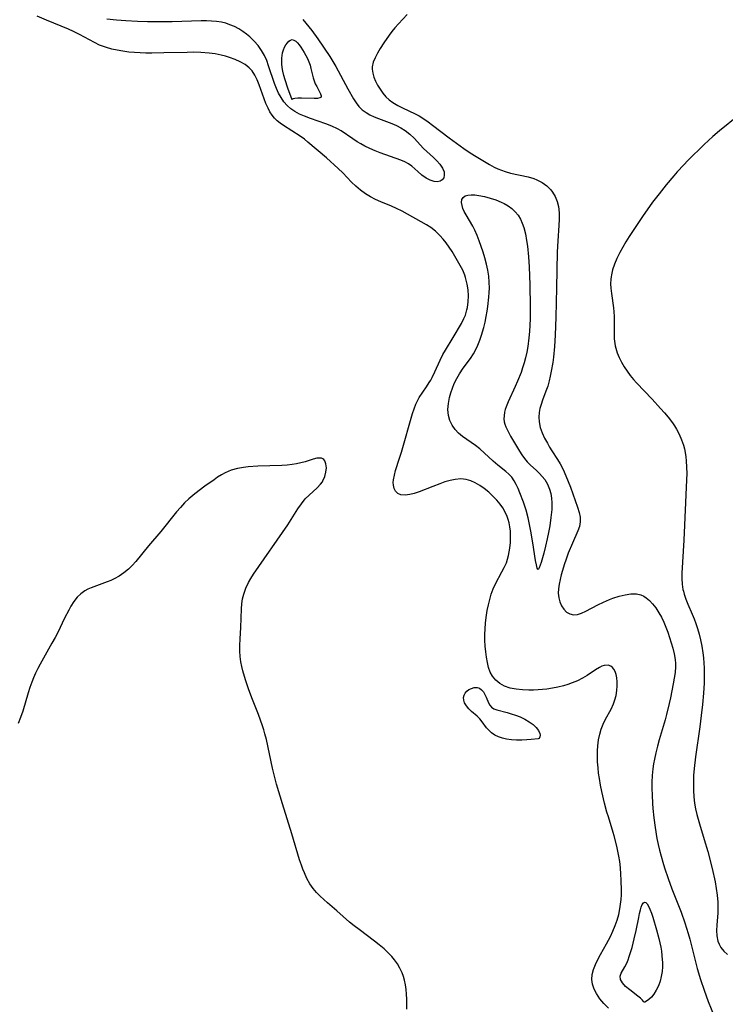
# Model space of a CAD drawing. Header units: inches. Extents: x 1073367 to 1082519, y 1569854 to 1574957.
# Tile 10 of 256: x 1074071 to 1074272, y 1572166 to 1572446. Entities that reach past the tile are written whole.
import ezdxf

# ---------------------------------------------------------------- set-up
doc = ezdxf.new("R2010")
doc.units = ezdxf.units.IN
doc.header["$MEASUREMENT"] = 0
doc.layers.add('CGG_CurvaNivelLidar_v1', color=7, linetype='Continuous', lineweight=30, true_color=0x008008)

msp = doc.modelspace()

# ---------------------------------------------------------------- linework, layer by layer
at = {"layer": 'CGG_CurvaNivelLidar_v1'}
for points in [[(1074238.4668, 1572165.2809, 63.5), (1074237.1724, 1572166.6129, 63.5), (1074236.0101, 1572167.9955, 63.5), (1074235.0326, 1572169.44, 63.5), (1074234.3817, 1572170.7518, 63.5), (1074233.945, 1572172.1068, 63.5), (1074233.7585, 1572173.4923, 63.5), (1074233.8544, 1572174.9129, 63.5), (1074234.1942, 1572176.3415, 63.5), (1074234.7285, 1572177.7672, 63.5), (1074235.4, 1572179.1542, 63.5), (1074236.1676, 1572180.5401, 63.5), (1074237.9329, 1572183.5933, 63.5), (1074239.0123, 1572185.6707, 63.5), (1074239.7237, 1572187.2112, 63.5), (1074240.3653, 1572188.7827, 63.5), (1074240.9213, 1572190.384, 63.5), (1074241.3632, 1572191.9669, 63.5), (1074241.7032, 1572193.5729, 63.5), (1074241.9023, 1572194.8929, 63.5), (1074242.0378, 1572196.2219, 63.5), (1074242.1154, 1572197.5569, 63.5), (1074242.1408, 1572198.7536, 63.5), (1074242.0949, 1572201.6839, 63.5), (1074242.0112, 1572203.4147, 63.5), (1074241.8652, 1572205.2487, 63.5), (1074241.6422, 1572207.071, 63.5), (1074241.3968, 1572208.5237, 63.5), (1074240.7945, 1572211.4057, 63.5), (1074240.0919, 1572214.3321, 63.5), (1074239.824, 1572215.2821, 63.5), (1074238.4149, 1572219.7288, 63.5), (1074238.0149, 1572221.0897, 63.5), (1074237.3434, 1572223.634, 63.5), (1074236.5818, 1572226.9078, 63.5), (1074236.1942, 1572228.786, 63.5), (1074235.8634, 1572230.6716, 63.5), (1074235.6578, 1572232.1487, 63.5), (1074235.5007, 1572233.6273, 63.5), (1074235.3776, 1572235.4127, 63.5), (1074235.3339, 1572237.1895, 63.5), (1074235.3607, 1572238.5553, 63.5), (1074235.4422, 1572239.9071, 63.5), (1074235.6323, 1572241.5968, 63.5), (1074235.9472, 1572243.2434, 63.5), (1074236.3658, 1572244.6831, 63.5), (1074236.9119, 1572246.0643, 63.5), (1074237.6364, 1572247.5026, 63.5), (1074239.2127, 1572250.3832, 63.5), (1074239.8976, 1572251.8969, 63.5), (1074240.2962, 1572253.0558, 63.5), (1074240.5982, 1572254.2318, 63.5), (1074240.8374, 1572255.6263, 63.5), (1074240.9473, 1572256.9976, 63.5), (1074240.9339, 1572258.1513, 63.5), (1074240.8244, 1572259.2436, 63.5), (1074240.623, 1572260.2495, 63.5), (1074240.3542, 1572261.071, 63.5), (1074239.9845, 1572261.7684, 63.5), (1074239.5921, 1572262.2271, 63.5), (1074239.1251, 1572262.5701, 63.5), (1074238.3202, 1572262.8441, 63.5), (1074237.192, 1572262.7831, 63.5), (1074236.5649, 1572262.5694, 63.5), (1074235.9215, 1572262.2532, 63.5), (1074234.8088, 1572261.5715, 63.5), (1074232.3462, 1572259.9312, 63.5), (1074231.0342, 1572259.1611, 63.5), (1074229.6379, 1572258.4471, 63.5), (1074228.1696, 1572257.8104, 63.5), (1074226.9171, 1572257.3594, 63.5), (1074225.6306, 1572256.9743, 63.5), (1074224.0794, 1572256.6015, 63.5), (1074222.5036, 1572256.3057, 63.5), (1074220.9144, 1572256.0763, 63.5), (1074219.6783, 1572255.9412, 63.5), (1074218.4446, 1572255.8474, 63.5), (1074217.1201, 1572255.7963, 63.5), (1074215.8085, 1572255.7877, 63.5), (1074213.9611, 1572255.84, 63.5), (1074212.1753, 1572256.0082, 63.5), (1074210.4804, 1572256.3559, 63.5), (1074208.9294, 1572256.9298, 63.5), (1074207.5891, 1572257.6749, 63.5), (1074206.418, 1572258.6038, 63.5), (1074205.4658, 1572259.7238, 63.5), (1074204.8311, 1572260.8972, 63.5), (1074204.3649, 1572262.2016, 63.5), (1074204.0175, 1572263.6055, 63.5), (1074203.7461, 1572265.1171, 63.5), (1074203.544, 1572266.6854, 63.5), (1074203.4061, 1572268.2943, 63.5), (1074203.3306, 1572269.951, 63.5), (1074203.3183, 1572271.5982, 63.5), (1074203.3703, 1572273.2535, 63.5), (1074203.4877, 1572274.87, 63.5), (1074203.6685, 1572276.4811, 63.5), (1074203.9772, 1572278.4486, 63.5), (1074204.2945, 1572280.0037, 63.5), (1074204.6783, 1572281.5348, 63.5), (1074205.1375, 1572283.0343, 63.5), (1074205.7064, 1572284.5561, 63.5), (1074206.3655, 1572286.0276, 63.5), (1074208.1664, 1572289.387, 63.5), (1074208.8308, 1572290.6934, 63.5), (1074209.4065, 1572292.0316, 63.5), (1074209.7498, 1572293.0412, 63.5), (1074210.028, 1572294.0729, 63.5), (1074210.2498, 1572295.1319, 63.5), (1074210.4179, 1572296.204, 63.5), (1074210.5754, 1572297.7982, 63.5), (1074210.6244, 1572299.398, 63.5), (1074210.5551, 1572300.9898, 63.5), (1074210.4098, 1572302.2088, 63.5), (1074210.1752, 1572303.406, 63.5), (1074209.9286, 1572304.3072, 63.5), (1074209.6257, 1572305.1874, 63.5), (1074209.087, 1572306.4281, 63.5), (1074208.4393, 1572307.607, 63.5), (1074207.6845, 1572308.7108, 63.5), (1074206.7298, 1572309.8373, 63.5), (1074205.6903, 1572310.8936, 63.5), (1074204.4096, 1572312.079, 63.5), (1074203.0686, 1572313.1749, 63.5), (1074201.8399, 1572314.0252, 63.5), (1074200.577, 1572314.7562, 63.5), (1074199.2796, 1572315.3483, 63.5), (1074197.9399, 1572315.7315, 63.5), (1074196.4392, 1572315.8493, 63.5), (1074194.8829, 1572315.7107, 63.5), (1074193.4256, 1572315.411, 63.5), (1074191.9525, 1572314.9912, 63.5), (1074190.4749, 1572314.4894, 63.5), (1074188.4547, 1572313.7246, 63.5), (1074184.5837, 1572312.1834, 63.5), (1074183.2279, 1572311.7216, 63.5), (1074181.929, 1572311.388, 63.5), (1074180.6119, 1572311.2308, 63.5), (1074179.4369, 1572311.3429, 63.5), (1074178.5258, 1572311.7317, 63.5), (1074177.8407, 1572312.383, 63.5), (1074177.4634, 1572313.1496, 63.5), (1074177.283, 1572314.0609, 63.5), (1074177.2645, 1572314.8087, 63.5), (1074177.3296, 1572315.604, 63.5), (1074177.5605, 1572316.8932, 63.5), (1074177.9118, 1572318.2434, 63.5), (1074179.0487, 1572321.7199, 63.5), (1074179.5795, 1572323.5009, 63.5), (1074182.7177, 1572334.4462, 63.5), (1074183.1703, 1572335.8185, 63.5), (1074183.6606, 1572337.1161, 63.5), (1074184.1965, 1572338.2784, 63.5), (1074184.6025, 1572338.978, 63.5), (1074186.689, 1572342.0171, 63.5), (1074187.4933, 1572343.2696, 63.5), (1074187.8943, 1572343.9641, 63.5), (1074188.2862, 1572344.6966, 63.5), (1074189.0621, 1572346.3004, 63.5), (1074190.5548, 1572349.5978, 63.5), (1074191.3689, 1572351.2258, 63.5), (1074192.0609, 1572352.4502, 63.5), (1074194.2472, 1572356.1289, 63.5), (1074196.6524, 1572360.071, 63.5), (1074197.3641, 1572361.471, 63.5), (1074197.7607, 1572362.4639, 63.5), (1074198.2039, 1572363.9804, 63.5), (1074198.3377, 1572364.6229, 63.5), (1074198.553, 1572366.2771, 63.5), (1074198.609, 1572367.9551, 63.5), (1074198.5181, 1572369.6387, 63.5), (1074198.281, 1572371.3099, 63.5), (1074197.8302, 1572373.1346, 63.5), (1074197.594, 1572373.8321, 63.5), (1074197.0047, 1572375.2344, 63.5), (1074196.3107, 1572376.6011, 63.5), (1074195.5506, 1572377.9443, 63.5), (1074193.9861, 1572380.5428, 63.5), (1074193.1876, 1572381.7877, 63.5), (1074192.3352, 1572382.9882, 63.5), (1074191.4348, 1572384.0938, 63.5), (1074190.4701, 1572385.1373, 63.5), (1074189.2421, 1572386.3003, 63.5), (1074187.9256, 1572387.3429, 63.5), (1074186.7163, 1572388.1271, 63.5), (1074179.7332, 1572391.9903, 63.5), (1074178.2126, 1572392.7542, 63.5), (1074176.7198, 1572393.4297, 63.5), (1074173.7047, 1572394.706, 63.5), (1074172.2201, 1572395.3703, 63.5), (1074170.7772, 1572396.0961, 63.5), (1074169.3621, 1572396.9412, 63.5), (1074167.9584, 1572397.9641, 63.5), (1074166.6359, 1572399.0973, 63.5), (1074165.3795, 1572400.3105, 63.5), (1074162.8966, 1572402.9, 63.5), (1074161.6001, 1572404.1555, 63.5), (1074158.2536, 1572407.1671, 63.5), (1074152.9911, 1572411.6688, 63.5), (1074151.9588, 1572412.4943, 63.5), (1074150.726, 1572413.3797, 63.5), (1074146.024, 1572416.3734, 63.5), (1074145.0856, 1572417.0203, 63.5), (1074144.2147, 1572417.7068, 63.5), (1074143.4363, 1572418.4682, 63.5), (1074142.7631, 1572419.3378, 63.5), (1074142.1779, 1572420.2971, 63.5), (1074141.6495, 1572421.3243, 63.5), (1074141.0539, 1572422.6303, 63.5), (1074140.5011, 1572423.9877, 63.5), (1074139.0944, 1572427.9401, 63.5), (1074138.5313, 1572429.3646, 63.5), (1074137.8797, 1572430.7044, 63.5), (1074137.089, 1572431.9161, 63.5), (1074136.7184, 1572432.357, 63.5), (1074136.3066, 1572432.7739, 63.5), (1074135.1025, 1572433.7151, 63.5), (1074133.7385, 1572434.4985, 63.5), (1074132.2589, 1572435.1643, 63.5), (1074130.6994, 1572435.743, 63.5), (1074129.5218, 1572436.1201, 63.5), (1074128.3135, 1572436.4415, 63.5), (1074126.6299, 1572436.7632, 63.5), (1074124.8989, 1572436.9811, 63.5), (1074122.4891, 1572437.1594, 63.5), (1074120.5567, 1572437.2145, 63.5), (1074118.6079, 1572437.2123, 63.5), (1074112.0068, 1572437.0313, 63.5), (1074108.5449, 1572436.979, 63.5), (1074106.8553, 1572437.001, 63.5), (1074103.6226, 1572437.1553, 63.5), (1074102.0838, 1572437.291, 63.5), (1074100.3855, 1572437.5019, 63.5), (1074098.7129, 1572437.7895, 63.5), (1074097.1672, 1572438.1442, 63.5), (1074095.6567, 1572438.5828, 63.5), (1074093.7325, 1572439.2967, 63.5), (1074092.2723, 1572439.9838, 63.5), (1074088.0033, 1572442.3233, 63.5), (1074086.3217, 1572443.1508, 63.5), (1074084.8924, 1572443.7834, 63.5), (1074078.6309, 1572446.3479, 63.5), (1074076.0109, 1572447.5105, 63.5)], [(1074151.5273, 1572446.5134, 63), (1074153.2516, 1572444.4739, 63), (1074154.0745, 1572443.4183, 63), (1074155.8243, 1572441.0081, 63), (1074159.2201, 1572436.018, 63), (1074159.8204, 1572435.0848, 63), (1074160.8901, 1572433.1912, 63), (1074164.3245, 1572426.8436, 63), (1074165.9358, 1572423.9891, 63), (1074166.6549, 1572422.8262, 63), (1074167.4647, 1572421.7787, 63), (1074168.4135, 1572420.8997, 63), (1074169.5043, 1572420.1293, 63), (1074170.6296, 1572419.475, 63), (1074171.8259, 1572418.8829, 63), (1074173.0757, 1572418.3524, 63), (1074176.8397, 1572416.9472, 63), (1074178.1377, 1572416.3915, 63), (1074179.4121, 1572415.7482, 63), (1074180.6184, 1572415.0104, 63), (1074181.9868, 1572413.9591, 63), (1074183.2169, 1572412.7884, 63), (1074185.8078, 1572409.8892, 63), (1074186.7494, 1572408.9935, 63), (1074188.6838, 1572407.2957, 63), (1074189.6447, 1572406.3687, 63), (1074190.4858, 1572405.4137, 63), (1074191.2355, 1572404.291, 63), (1074191.6797, 1572403.1798, 63), (1074191.7644, 1572402.3159, 63), (1074191.6006, 1572401.551, 63), (1074191.1966, 1572400.9487, 63), (1074190.57, 1572400.5679, 63), (1074189.7738, 1572400.4056, 63), (1074188.869, 1572400.4605, 63), (1074187.7252, 1572400.8045, 63), (1074186.5655, 1572401.4047, 63), (1074185.3603, 1572402.2682, 63), (1074184.2058, 1572403.2695, 63), (1074182.5162, 1572404.8053, 63), (1074181.5948, 1572405.4827, 63), (1074180.5499, 1572406.054, 63), (1074179.4085, 1572406.538, 63), (1074173.5494, 1572408.6129, 63), (1074172.0591, 1572409.1976, 63), (1074170.585, 1572409.8368, 63), (1074169.1423, 1572410.5402, 63), (1074168.0385, 1572411.1447, 63), (1074166.9656, 1572411.7893, 63), (1074165.7567, 1572412.5782, 63), (1074162.4463, 1572414.8461, 63), (1074161.3436, 1572415.4844, 63), (1074159.7393, 1572416.2096, 63), (1074158.0581, 1572416.8271, 63), (1074153.686, 1572418.3522, 63), (1074151.9761, 1572419.0187, 63), (1074150.5834, 1572419.6467, 63), (1074149.2625, 1572420.3691, 63), (1074148.1066, 1572421.1669, 63), (1074147.0611, 1572422.0912, 63), (1074146.1419, 1572423.1506, 63), (1074145.3435, 1572424.3253, 63), (1074144.6536, 1572425.5919, 63), (1074144.0495, 1572426.9295, 63), (1074143.5102, 1572428.3181, 63), (1074141.8037, 1572433.3676, 63), (1074141.2468, 1572434.8605, 63), (1074140.6062, 1572436.302, 63), (1074139.7805, 1572437.7707, 63), (1074138.8173, 1572439.1434, 63), (1074137.725, 1572440.4076, 63), (1074136.4584, 1572441.6011, 63), (1074135.4869, 1572442.3925, 63), (1074134.4706, 1572443.128, 63), (1074133.2976, 1572443.8666, 63), (1074132.076, 1572444.5177, 63), (1074130.8074, 1572445.0679, 63), (1074129.6136, 1572445.4682, 63), (1074128.3861, 1572445.7684, 63), (1074127.009, 1572445.9836, 63), (1074125.6039, 1572446.1055, 63), (1074124.1295, 1572446.1624, 63), (1074122.6373, 1572446.1692, 63), (1074114.3344, 1572445.9232, 63), (1074110.5127, 1572445.8523, 63), (1074107.3412, 1572445.8938, 63), (1074104.4786, 1572445.9848, 63), (1074101.1552, 1572446.1483, 63), (1074098.5191, 1572446.3333, 63), (1074095.8014, 1572446.6017, 63)], [(1074181.2302, 1572448.0218, 63.5), (1074178.7124, 1572445.3461, 63.5), (1074177.717, 1572444.2137, 63.5), (1074176.8425, 1572443.1021, 63.5), (1074176.0704, 1572442.0539, 63.5), (1074174.5999, 1572439.9208, 63.5), (1074173.5427, 1572438.2738, 63.5), (1074172.7551, 1572436.9735, 63.5), (1074172.0725, 1572435.6891, 63.5), (1074171.5595, 1572434.4083, 63.5), (1074171.2924, 1572433.1192, 63.5), (1074171.2768, 1572432.4244, 63.5), (1074171.4283, 1572431.2775, 63.5), (1074171.7593, 1572430.1275, 63.5), (1074172.2308, 1572428.9811, 63.5), (1074172.8113, 1572427.8454, 63.5), (1074173.4986, 1572426.7023, 63.5), (1074174.2805, 1572425.6038, 63.5), (1074175.1693, 1572424.5771, 63.5), (1074176.1089, 1572423.7028, 63.5), (1074177.141, 1572422.9193, 63.5), (1074178.5221, 1572422.0696, 63.5), (1074179.8349, 1572421.381, 63.5), (1074183.4905, 1572419.6918, 63.5), (1074184.6131, 1572419.1113, 63.5), (1074185.9198, 1572418.3073, 63.5), (1074187.1868, 1572417.4182, 63.5), (1074188.4384, 1572416.4838, 63.5), (1074193.1596, 1572412.8492, 63.5), (1074197.3611, 1572409.845, 63.5), (1074198.8093, 1572408.8488, 63.5), (1074200.379, 1572407.8431, 63.5), (1074204.5744, 1572405.2901, 63.5), (1074205.9111, 1572404.5738, 63.5), (1074206.9556, 1572404.0874, 63.5), (1074208.0239, 1572403.6575, 63.5), (1074209.066, 1572403.301, 63.5), (1074210.5826, 1572402.877, 63.5), (1074215.6419, 1572401.7611, 63.5), (1074217.2413, 1572401.2771, 63.5), (1074218.0835, 1572400.9413, 63.5), (1074219.5548, 1572400.1644, 63.5), (1074220.8814, 1572399.2058, 63.5), (1074222.033, 1572398.0773, 63.5), (1074222.5258, 1572397.4544, 63.5), (1074223.2927, 1572396.1872, 63.5), (1074223.8704, 1572394.8044, 63.5), (1074224.2532, 1572393.3304, 63.5), (1074224.4494, 1572391.5881, 63.5), (1074224.4613, 1572389.7787, 63.5), (1074224.3629, 1572387.9667, 63.5), (1074224.0194, 1572383.6234, 63.5), (1074223.8651, 1572380.3383, 63.5), (1074223.6891, 1572370.2666, 63.5), (1074223.4943, 1572361.8632, 63.5), (1074223.3158, 1572356.7391, 63.5), (1074223.1175, 1572353.4862, 63.5), (1074222.8195, 1572350.4526, 63.5), (1074222.6191, 1572348.951, 63.5), (1074222.1996, 1572346.4767, 63.5), (1074221.9142, 1572345.1, 63.5), (1074221.5865, 1572343.7448, 63.5), (1074221.1621, 1572342.2578, 63.5), (1074220.6804, 1572340.8113, 63.5), (1074219.7237, 1572338.2815, 63.5), (1074219.2866, 1572337.0412, 63.5), (1074218.9531, 1572335.8821, 63.5), (1074218.719, 1572334.724, 63.5), (1074218.6098, 1572333.4051, 63.5), (1074218.7024, 1572332.0932, 63.5), (1074219.0403, 1572330.5058, 63.5), (1074219.5875, 1572328.9364, 63.5), (1074220.2778, 1572327.4672, 63.5), (1074221.0752, 1572326.0156, 63.5), (1074221.7142, 1572324.9279, 63.5), (1074222.3834, 1572323.8496, 63.5), (1074223.9844, 1572321.4106, 63.5), (1074224.7417, 1572320.1607, 63.5), (1074225.5938, 1572318.502, 63.5), (1074226.3471, 1572316.7837, 63.5), (1074227.6089, 1572313.5217, 63.5), (1074229.6729, 1572307.8318, 63.5), (1074230.1333, 1572306.341, 63.5), (1074230.3824, 1572304.9907, 63.5), (1074230.405, 1572303.6493, 63.5), (1074230.1708, 1572302.3575, 63.5), (1074229.7367, 1572301.0692, 63.5), (1074228.1895, 1572297.5928, 63.5), (1074227.0145, 1572294.7472, 63.5), (1074226.3983, 1572293.0793, 63.5), (1074225.8468, 1572291.4631, 63.5), (1074225.3438, 1572289.8387, 63.5), (1074224.9853, 1572288.5338, 63.5), (1074224.6739, 1572287.241, 63.5), (1074224.411, 1572285.9249, 63.5), (1074224.2354, 1572284.6392, 63.5), (1074224.1813, 1572283.3923, 63.5), (1074224.297, 1572282.0809, 63.5), (1074224.5918, 1572280.8573, 63.5), (1074225.059, 1572279.7551, 63.5), (1074225.7281, 1572278.769, 63.5), (1074226.5471, 1572277.989, 63.5), (1074227.4823, 1572277.4549, 63.5), (1074228.5086, 1572277.2214, 63.5), (1074229.6103, 1572277.3283, 63.5), (1074230.7765, 1572277.7058, 63.5), (1074232.0041, 1572278.2659, 63.5), (1074235.4631, 1572280.0561, 63.5), (1074237.0676, 1572280.8406, 63.5), (1074238.7134, 1572281.5582, 63.5), (1074239.7055, 1572281.9328, 63.5), (1074241.4746, 1572282.5024, 63.5), (1074243.2236, 1572282.9291, 63.5), (1074244.8369, 1572283.161, 63.5), (1074246.3767, 1572283.1515, 63.5), (1074247.6104, 1572282.8865, 63.5), (1074248.5351, 1572282.4727, 63.5), (1074249.1762, 1572282.0592, 63.5), (1074250.1001, 1572281.2788, 63.5), (1074250.9614, 1572280.3556, 63.5), (1074251.8926, 1572279.1432, 63.5), (1074252.7546, 1572277.8139, 63.5), (1074253.4953, 1572276.495, 63.5), (1074254.1756, 1572275.1153, 63.5), (1074254.7911, 1572273.6878, 63.5), (1074255.3327, 1572272.2438, 63.5), (1074256.3234, 1572269.228, 63.5), (1074256.7681, 1572267.6709, 63.5), (1074257.1342, 1572266.1068, 63.5), (1074257.3857, 1572264.5334, 63.5), (1074257.4737, 1572263.3702, 63.5), (1074257.4794, 1572262.4495, 63.5), (1074257.3764, 1572260.8284, 63.5), (1074257.1668, 1572259.2006, 63.5), (1074256.8891, 1572257.566, 63.5), (1074256.112, 1572253.6145, 63.5), (1074255.7509, 1572252.0048, 63.5), (1074254.9673, 1572248.8416, 63.5), (1074254.5479, 1572247.2922, 63.5), (1074252.8884, 1572241.6486, 63.5), (1074252.3852, 1572239.7963, 63.5), (1074251.9359, 1572237.9815, 63.5), (1074251.5412, 1572236.1595, 63.5), (1074251.2925, 1572234.796, 63.5), (1074251.093, 1572233.4269, 63.5), (1074250.9094, 1572231.5119, 63.5), (1074250.8234, 1572229.6353, 63.5), (1074250.8088, 1572227.7531, 63.5), (1074250.8492, 1572225.8676, 63.5), (1074250.9644, 1572223.5095, 63.5), (1074251.0652, 1572222.1512, 63.5), (1074251.3377, 1572219.4142, 63.5), (1074251.7021, 1572216.6626, 63.5), (1074252.2416, 1572213.5678, 63.5), (1074252.6031, 1572211.8852, 63.5), (1074253.0045, 1572210.211, 63.5), (1074253.9024, 1572206.8609, 63.5), (1074254.3841, 1572205.2289, 63.5), (1074255.3808, 1572202.2056, 63.5), (1074256.4805, 1572199.2606, 63.5), (1074259.0848, 1572192.6192, 63.5), (1074260.1677, 1572189.5837, 63.5), (1074260.6702, 1572188.0531, 63.5), (1074261.1374, 1572186.5117, 63.5), (1074261.5621, 1572184.9698, 63.5), (1074263.7154, 1572176.5818, 63.5), (1074264.6079, 1572173.5015, 63.5), (1074265.6191, 1572170.4159, 63.5), (1074266.8381, 1572167.1645, 63.5), (1074268.4649, 1572163.0648, 63.5)], [(1074275.4073, 1572419.2786, 64), (1074269.985, 1572414.8957, 64), (1074268.1184, 1572413.2693, 64), (1074265.6911, 1572410.9957, 64), (1074260.9869, 1572406.4019, 64), (1074259.8475, 1572405.2483, 64), (1074257.9927, 1572403.2583, 64), (1074257.0093, 1572402.1255, 64), (1074254.9013, 1572399.5537, 64), (1074252.8312, 1572396.9364, 64), (1074250.9862, 1572394.5425, 64), (1074249.4559, 1572392.4322, 64), (1074248.3188, 1572390.7802, 64), (1074244.3688, 1572384.846, 64), (1074243.3862, 1572383.292, 64), (1074242.5005, 1572381.7673, 64), (1074241.6731, 1572380.2263, 64), (1074240.8691, 1572378.607, 64), (1074240.16, 1572376.974, 64), (1074239.5939, 1572375.3165, 64), (1074239.2648, 1572373.8831, 64), (1074239.1817, 1572373.3354, 64), (1074239.1131, 1572372.6661, 64), (1074239.0731, 1572371.4, 64), (1074239.13, 1572370.1279, 64), (1074239.289, 1572368.6312, 64), (1074239.8634, 1572364.5044, 64), (1074239.9709, 1572363.3832, 64), (1074240.0418, 1572362.1079, 64), (1074240.0666, 1572360.8326, 64), (1074240.0457, 1572357.3861, 64), (1074240.1051, 1572355.6912, 64), (1074240.3575, 1572353.7573, 64), (1074240.5167, 1572353.0776, 64), (1074240.9505, 1572351.715, 64), (1074241.5081, 1572350.3793, 64), (1074242.1671, 1572349.0696, 64), (1074242.9103, 1572347.7864, 64), (1074243.7294, 1572346.5279, 64), (1074244.6178, 1572345.3043, 64), (1074245.5762, 1572344.1239, 64), (1074246.4227, 1572343.1817, 64), (1074250.891, 1572338.528, 64), (1074253.2701, 1572335.9246, 64), (1074254.3523, 1572334.6754, 64), (1074255.397, 1572333.406, 64), (1074256.623, 1572331.7872, 64), (1074257.2113, 1572330.9275, 64), (1074257.7604, 1572330.0481, 64), (1074258.563, 1572328.561, 64), (1074259.243, 1572327.0217, 64), (1074259.7939, 1572325.436, 64), (1074260.0718, 1572324.4041, 64), (1074260.291, 1572323.3566, 64), (1074260.4662, 1572322.1828, 64), (1074260.5826, 1572320.9947, 64), (1074260.6732, 1572319.2182, 64), (1074260.6915, 1572317.4232, 64), (1074260.6595, 1572315.615, 64), (1074259.8881, 1572298.4712, 64), (1074259.3441, 1572289.0813, 64), (1074259.3306, 1572287.4947, 64), (1074259.4163, 1572285.9342, 64), (1074259.6334, 1572284.4013, 64), (1074259.7411, 1572283.8966, 64), (1074259.9451, 1572283.1166, 64), (1074260.4276, 1572281.6806, 64), (1074261.0014, 1572280.2626, 64), (1074262.2448, 1572277.4149, 64), (1074262.7929, 1572276.0677, 64), (1074263.3047, 1572274.6969, 64), (1074263.7752, 1572273.3052, 64), (1074264.2471, 1572271.7201, 64), (1074264.6518, 1572270.1131, 64), (1074265.0207, 1572268.2759, 64), (1074265.3081, 1572266.4203, 64), (1074265.4824, 1572264.9534, 64), (1074265.6045, 1572263.4799, 64), (1074265.6639, 1572262.1516, 64), (1074265.6728, 1572259.3001, 64), (1074265.6274, 1572257.7782, 64), (1074265.4485, 1572254.8811, 64), (1074265.1586, 1572251.7228, 64), (1074264.8272, 1572248.5856, 64), (1074264.441, 1572245.378, 64), (1074263.204, 1572236.8002, 64), (1074262.8041, 1572233.4469, 64), (1074262.6656, 1572231.5283, 64), (1074262.5981, 1572229.6104, 64), (1074262.6184, 1572227.2006, 64), (1074262.7307, 1572225.3956, 64), (1074262.9432, 1572223.6019, 64), (1074263.2322, 1572221.987, 64), (1074263.5986, 1572220.3826, 64), (1074264.3353, 1572217.727, 64), (1074265.7044, 1572213.3245, 64), (1074266.7205, 1572209.8396, 64), (1074267.9415, 1572205.0796, 64), (1074268.7735, 1572201.2732, 64), (1074269.1199, 1572199.3421, 64), (1074269.3892, 1572197.4181, 64), (1074269.5557, 1572195.5069, 64), (1074269.5932, 1572194.434, 64), (1074269.5859, 1572193.3708, 64), (1074269.5416, 1572192.4332, 64), (1074269.2311, 1572188.9603, 64), (1074269.1877, 1572187.3748, 64), (1074269.2939, 1572185.8358, 64), (1074269.5922, 1572184.3768, 64), (1074269.8949, 1572183.5311, 64), (1074270.3958, 1572182.5816, 64), (1074271.2379, 1572181.5145, 64), (1074272.2593, 1572180.5957, 64)], [(1074181.0603, 1572165.0406, 64), (1074181.0873, 1572166.5054, 64), (1074181.0685, 1572167.8825, 64), (1074181.0017, 1572169.2487, 64), (1074180.881, 1572170.5995, 64), (1074180.6968, 1572171.9292, 64), (1074180.4321, 1572173.2316, 64), (1074180.1278, 1572174.3193, 64), (1074179.7475, 1572175.3771, 64), (1074179.1515, 1572176.6742, 64), (1074178.4379, 1572177.9113, 64), (1074177.6123, 1572179.0824, 64), (1074176.8055, 1572180.0449, 64), (1074175.9314, 1572180.9623, 64), (1074174.6338, 1572182.1776, 64), (1074173.2631, 1572183.3403, 64), (1074171.9466, 1572184.38, 64), (1074167.5069, 1572187.6634, 64), (1074166.1642, 1572188.7171, 64), (1074164.8499, 1572189.8021, 64), (1074161.2302, 1572192.978, 64), (1074158.5694, 1572195.225, 64), (1074157.4768, 1572196.1815, 64), (1074156.4258, 1572197.1748, 64), (1074155.4327, 1572198.2158, 64), (1074154.5168, 1572199.3178, 64), (1074153.5479, 1572200.7221, 64), (1074152.7, 1572202.2137, 64), (1074151.9604, 1572203.7765, 64), (1074151.5205, 1572204.8583, 64), (1074151.1178, 1572205.9619, 64), (1074150.612, 1572207.5016, 64), (1074148.4404, 1572214.944, 64), (1074145.7401, 1572223.4598, 64), (1074144.0763, 1572229.0089, 64), (1074143.2436, 1572232.0613, 64), (1074142.8669, 1572233.595, 64), (1074141.1654, 1572241.7346, 64), (1074140.7669, 1572243.3384, 64), (1074140.4456, 1572244.477, 64), (1074140.0935, 1572245.6065, 64), (1074139.5287, 1572247.2398, 64), (1074138.919, 1572248.8584, 64), (1074137.0313, 1572253.5978, 64), (1074136.0795, 1572256.174, 64), (1074135.2497, 1572258.6884, 64), (1074134.4854, 1572261.2249, 64), (1074134.1491, 1572262.5086, 64), (1074133.8829, 1572263.8005, 64), (1074133.6864, 1572265.3458, 64), (1074133.5991, 1572266.9079, 64), (1074133.5949, 1572268.4808, 64), (1074133.6674, 1572270.3385, 64), (1074133.8573, 1572273.5982, 64), (1074134.0772, 1572278.8918, 64), (1074134.2076, 1572280.3264, 64), (1074134.4173, 1572281.7386, 64), (1074134.737, 1572283.1204, 64), (1074135.3191, 1572284.7798, 64), (1074136.0842, 1572286.3819, 64), (1074136.7758, 1572287.577, 64), (1074137.5319, 1572288.752, 64), (1074147.2422, 1572302.8424, 64), (1074150.1094, 1572307.3329, 64), (1074151.136, 1572308.8205, 64), (1074152.2417, 1572310.1788, 64), (1074153.3476, 1572311.2805, 64), (1074155.5829, 1572313.2879, 64), (1074156.5557, 1572314.3219, 64), (1074157.0847, 1572315.0506, 64), (1074157.2394, 1572315.3078, 64), (1074157.7975, 1572316.5509, 64), (1074158.1164, 1572317.8221, 64), (1074158.2157, 1572319.0485, 64), (1074158.0969, 1572320.1514, 64), (1074157.7429, 1572321.0413, 64), (1074157.4578, 1572321.3823, 64), (1074157.1824, 1572321.5813, 64), (1074156.8053, 1572321.7339, 64), (1074156.1919, 1572321.8121, 64), (1074155.5044, 1572321.751, 64), (1074154.4882, 1572321.491, 64), (1074152.1512, 1572320.7062, 64), (1074151.0014, 1572320.3953, 64), (1074149.7774, 1572320.1358, 64), (1074148.4954, 1572319.9326, 64), (1074147.0654, 1572319.7791, 64), (1074145.598, 1572319.6813, 64), (1074138.7496, 1572319.4823, 64), (1074135.9796, 1572319.2643, 64), (1074134.6221, 1572319.0929, 64), (1074132.9225, 1572318.7926, 64), (1074131.1356, 1572318.3095, 64), (1074129.4473, 1572317.6286, 64), (1074128.3593, 1572317.0362, 64), (1074127.3082, 1572316.3655, 64), (1074126.2706, 1572315.6475, 64), (1074123.6857, 1572313.7843, 64), (1074120.7861, 1572311.5766, 64), (1074119.1115, 1572310.1973, 64), (1074117.8775, 1572309.0254, 64), (1074116.7017, 1572307.773, 64), (1074115.5705, 1572306.4608, 64), (1074111.1017, 1572300.8883, 64), (1074107.6619, 1572296.8003, 64), (1074104.0569, 1572292.3873, 64), (1074103.0261, 1572291.2379, 64), (1074101.9384, 1572290.1671, 64), (1074100.6542, 1572289.1112, 64), (1074099.2837, 1572288.185, 64), (1074097.8396, 1572287.393, 64), (1074096.8928, 1572286.9633, 64), (1074095.9284, 1572286.5791, 64), (1074092.8142, 1572285.4899, 64), (1074091.3051, 1572284.9052, 64), (1074090.38, 1572284.4738, 64), (1074089.4988, 1572283.9781, 64), (1074088.4327, 1572283.2129, 64), (1074087.3939, 1572282.2229, 64), (1074086.4231, 1572281.008, 64), (1074085.5633, 1572279.6682, 64), (1074084.9524, 1572278.5698, 64), (1074083.7694, 1572276.2139, 64), (1074081.8328, 1572272.2135, 64), (1074081.0628, 1572270.7068, 64), (1074080.1926, 1572269.1077, 64), (1074076.7897, 1572263.181, 64), (1074076.1349, 1572261.9088, 64), (1074075.5239, 1572260.6137, 64), (1074074.9544, 1572259.2993, 64), (1074074.4451, 1572258.0144, 64), (1074073.9126, 1572256.5091, 64), (1074073.4266, 1572254.9867, 64), (1074071.8841, 1572249.8218, 64), (1074071.2637, 1572248.0375, 64), (1074070.5676, 1572246.2923, 64)]]:
    msp.add_polyline3d(points, dxfattribs=at)
for points in [[(1074148.5, 1572423.7435, 62.5), (1074147.2831, 1572426.976, 62.5), (1074146.4888, 1572429.3994, 62.5), (1074146.1342, 1572430.6691, 62.5), (1074145.8635, 1572431.8208, 62.5), (1074145.6626, 1572432.9145, 62.5), (1074145.5448, 1572433.9104, 62.5), (1074145.515, 1572434.7445, 62.5), (1074145.5411, 1572435.5511, 62.5), (1074145.6237, 1572436.3368, 62.5), (1074145.7706, 1572437.0932, 62.5), (1074146.0213, 1572437.9056, 62.5), (1074146.3439, 1572438.6589, 62.5), (1074146.7194, 1572439.3398, 62.5), (1074147.1336, 1572439.9286, 62.5), (1074147.5763, 1572440.3981, 62.5), (1074148.0401, 1572440.7119, 62.5), (1074148.5198, 1572440.8229, 62.5), (1074149.0062, 1572440.6965, 62.5), (1074149.4994, 1572440.3753, 62.5), (1074149.9951, 1572439.908, 62.5), (1074150.4891, 1572439.3317, 62.5), (1074150.9771, 1572438.6745, 62.5), (1074151.9163, 1572437.1946, 62.5), (1074152.3971, 1572436.3186, 62.5), (1074152.843, 1572435.4116, 62.5), (1074153.2434, 1572434.4801, 62.5), (1074153.5836, 1572433.5281, 62.5), (1074153.8356, 1572432.6348, 62.5), (1074154.4709, 1572429.9681, 62.5), (1074154.7325, 1572429.123, 62.5), (1074155.0785, 1572428.2717, 62.5), (1074155.4715, 1572427.4698, 62.5), (1074156.5658, 1572425.4083, 62.5), (1074156.7538, 1572424.8834, 62.5), (1074156.752, 1572424.4847, 62.5), (1074156.4089, 1572424.2276, 62.5), (1074155.697, 1572424.106, 62.5), (1074154.7164, 1572424.0805, 62.5), (1074151.1656, 1572424.1899, 62.5), (1074150.0985, 1572424.1738, 62.5), (1074149.2413, 1572424.0898, 62.5), (1074148.8049, 1572423.988, 62.5), (1074148.5467, 1572423.8692, 62.5)], [(1074218.5, 1572290.0955, 63), (1074218.368, 1572290.1689, 63), (1074218.2132, 1572290.5083, 63), (1074217.9785, 1572291.3971, 63), (1074217.7344, 1572292.6854, 63), (1074216.9525, 1572297.6724, 63), (1074216.3895, 1572301.0137, 63), (1074216.1183, 1572302.4149, 63), (1074215.5865, 1572304.7745, 63), (1074215.0047, 1572306.9575, 63), (1074214.2871, 1572309.2245, 63), (1074213.2719, 1572311.9038, 63), (1074212.736, 1572313.1698, 63), (1074212.2134, 1572314.2999, 63), (1074211.6361, 1572315.3563, 63), (1074210.96, 1572316.3182, 63), (1074210.1585, 1572317.1708, 63), (1074209.2569, 1572317.9589, 63), (1074206.9592, 1572319.8091, 63), (1074205.618, 1572320.9426, 63), (1074201.8292, 1572324.3977, 63), (1074200.6133, 1572325.4033, 63), (1074196.9724, 1572327.9458, 63), (1074195.839, 1572328.8855, 63), (1074194.8353, 1572329.9267, 63), (1074193.9764, 1572331.1514, 63), (1074193.3349, 1572332.4942, 63), (1074192.9355, 1572333.9304, 63), (1074192.7989, 1572335.5875, 63), (1074192.9242, 1572337.3019, 63), (1074193.2476, 1572339.0115, 63), (1074193.6132, 1572340.3473, 63), (1074194.0681, 1572341.6761, 63), (1074194.6084, 1572342.9875, 63), (1074195.3079, 1572344.4126, 63), (1074196.1051, 1572345.7929, 63), (1074197.159, 1572347.3647, 63), (1074199.1765, 1572350.15, 63), (1074200.0219, 1572351.4409, 63), (1074200.702, 1572352.6723, 63), (1074201.3014, 1572353.9559, 63), (1074201.8476, 1572355.3251, 63), (1074202.3313, 1572356.7305, 63), (1074202.9741, 1572358.9518, 63), (1074203.344, 1572360.4779, 63), (1074203.6661, 1572362.021, 63), (1074203.9406, 1572363.577, 63), (1074204.1367, 1572364.9141, 63), (1074204.4296, 1572367.5985, 63), (1074204.5222, 1572368.8798, 63), (1074204.5738, 1572370.1599, 63), (1074204.5596, 1572371.8542, 63), (1074204.4322, 1572373.5403, 63), (1074204.1729, 1572375.2392, 63), (1074203.8065, 1572376.9246, 63), (1074203.3177, 1572378.7487, 63), (1074202.8148, 1572380.3964, 63), (1074202.2719, 1572382.0225, 63), (1074201.6981, 1572383.6183, 63), (1074201.1063, 1572385.1388, 63), (1074200.4537, 1572386.5978, 63), (1074199.8342, 1572387.7719, 63), (1074197.9491, 1572390.9876, 63), (1074197.4393, 1572391.964, 63), (1074197.0694, 1572392.8179, 63), (1074196.8118, 1572393.633, 63), (1074196.6827, 1572394.5279, 63), (1074196.7648, 1572395.3095, 63), (1074197.0838, 1572395.9305, 63), (1074197.6494, 1572396.3483, 63), (1074198.4242, 1572396.5886, 63), (1074199.3599, 1572396.676, 63), (1074200.4221, 1572396.6312, 63), (1074201.5766, 1572396.4837, 63), (1074203.1528, 1572396.1822, 63), (1074204.7865, 1572395.7673, 63), (1074206.4283, 1572395.2356, 63), (1074207.9272, 1572394.6226, 63), (1074208.7965, 1572394.1948, 63), (1074209.9145, 1572393.5337, 63), (1074210.9468, 1572392.7692, 63), (1074211.899, 1572391.8664, 63), (1074212.7252, 1572390.8566, 63), (1074213.4114, 1572389.7494, 63), (1074213.9399, 1572388.5792, 63), (1074214.3617, 1572387.3396, 63), (1074214.8259, 1572385.5607, 63), (1074215.1745, 1572383.7112, 63), (1074215.3867, 1572382.0821, 63), (1074215.6732, 1572379.0295, 63), (1074215.8605, 1572376.2128, 63), (1074216.0445, 1572371.0962, 63), (1074216.1779, 1572364.9323, 63), (1074216.1868, 1572361.4252, 63), (1074216.1243, 1572359.609, 63), (1074216.0115, 1572357.7975, 63), (1074215.8485, 1572355.9938, 63), (1074215.5291, 1572353.5579, 63), (1074215.2206, 1572351.911, 63), (1074214.8433, 1572350.2796, 63), (1074214.4604, 1572348.8525, 63), (1074214.03, 1572347.4419, 63), (1074213.5932, 1572346.1705, 63), (1074212.6119, 1572343.6853, 63), (1074211.9278, 1572342.1485, 63), (1074209.8992, 1572337.7931, 63), (1074209.3512, 1572336.41, 63), (1074209.0918, 1572335.6101, 63), (1074208.8946, 1572334.8188, 63), (1074208.7493, 1572333.7939, 63), (1074208.7328, 1572332.957, 63), (1074208.8222, 1572332.1454, 63), (1074209.0129, 1572331.3954, 63), (1074209.2863, 1572330.6538, 63), (1074209.899, 1572329.3347, 63), (1074210.6276, 1572327.9841, 63), (1074211.4212, 1572326.609, 63), (1074213.121, 1572323.7624, 63), (1074213.8078, 1572322.6764, 63), (1074214.529, 1572321.643, 63), (1074215.3149, 1572320.6901, 63), (1074216.1797, 1572319.8388, 63), (1074218.0261, 1572318.2305, 63), (1074218.8513, 1572317.4378, 63), (1074219.6274, 1572316.5838, 63), (1074220.3308, 1572315.6631, 63), (1074221.096, 1572314.3712, 63), (1074221.6822, 1572312.9747, 63), (1074222.0265, 1572311.7244, 63), (1074222.2453, 1572310.4231, 63), (1074222.3526, 1572309.0779, 63), (1074222.3123, 1572307.1636, 63), (1074222.0982, 1572304.9023, 63), (1074221.7418, 1572302.4716, 63), (1074221.4071, 1572300.6472, 63), (1074221.0336, 1572298.8366, 63), (1074220.5528, 1572296.706, 63), (1074220.0638, 1572294.7416, 63), (1074219.2936, 1572292.0832, 63), (1074218.7566, 1572290.5957, 63), (1074218.5793, 1572290.2045, 63)], [(1074218.5, 1572241.9296, 63.5), (1074216.427, 1572241.6922, 63.5), (1074215.1916, 1572241.6018, 63.5), (1074213.7892, 1572241.5495, 63.5), (1074212.2839, 1572241.5625, 63.5), (1074210.8475, 1572241.658, 63.5), (1074209.4309, 1572241.8571, 63.5), (1074208.276, 1572242.1234, 63.5), (1074207.2066, 1572242.4793, 63.5), (1074206.1064, 1572243, 63.5), (1074205.207, 1572243.609, 63.5), (1074204.4834, 1572244.2866, 63.5), (1074203.791, 1572245.0946, 63.5), (1074202.5143, 1572246.7837, 63.5), (1074201.8372, 1572247.5849, 63.5), (1074201.0709, 1572248.3369, 63.5), (1074199.4689, 1572249.735, 63.5), (1074198.7298, 1572250.4479, 63.5), (1074198.0429, 1572251.2806, 63.5), (1074197.5365, 1572252.1579, 63.5), (1074197.2939, 1572252.9013, 63.5), (1074197.2366, 1572253.6366, 63.5), (1074197.3806, 1572254.3291, 63.5), (1074197.7047, 1572254.9569, 63.5), (1074198.171, 1572255.4835, 63.5), (1074198.7458, 1572255.9135, 63.5), (1074199.4974, 1572256.281, 63.5), (1074200.2883, 1572256.493, 63.5), (1074201.0672, 1572256.5229, 63.5), (1074201.7835, 1572256.3311, 63.5), (1074202.3755, 1572255.9091, 63.5), (1074202.8805, 1572255.3026, 63.5), (1074203.3148, 1572254.5719, 63.5), (1074203.6917, 1572253.7699, 63.5), (1074204.3526, 1572252.1882, 63.5), (1074204.7357, 1572251.4793, 63.5), (1074205.223, 1572250.8913, 63.5), (1074205.8821, 1572250.4493, 63.5), (1074206.6786, 1572250.1362, 63.5), (1074209.6637, 1572249.3921, 63.5), (1074210.8115, 1572249.0771, 63.5), (1074212.0227, 1572248.6915, 63.5), (1074213.3223, 1572248.1733, 63.5), (1074214.7055, 1572247.5041, 63.5), (1074215.9295, 1572246.7839, 63.5), (1074217.0205, 1572245.986, 63.5), (1074217.9123, 1572245.1302, 63.5), (1074218.5276, 1572244.2905, 63.5), (1074218.889, 1572243.4844, 63.5), (1074218.9905, 1572242.961, 63.5), (1074218.9742, 1572242.5188, 63.5), (1074218.7751, 1572242.0606, 63.5)], [(1074248.5, 1572167.0272, 63), (1074248.4265, 1572167.2198, 63), (1074248.0882, 1572167.5934, 63), (1074247.5344, 1572168.1124, 63), (1074246.8063, 1572168.7328, 63), (1074244.4844, 1572170.543, 63), (1074243.3356, 1572171.5079, 63), (1074242.4011, 1572172.4916, 63), (1074241.8453, 1572173.4851, 63), (1074241.7734, 1572174.4044, 63), (1074242.0619, 1572175.2935, 63), (1074243.1203, 1572177.1106, 63), (1074243.6484, 1572178.1466, 63), (1074244.0176, 1572179.0562, 63), (1074244.353, 1572180.0202, 63), (1074245.1554, 1572182.6106, 63), (1074245.7999, 1572185.0104, 63), (1074246.3235, 1572187.3561, 63), (1074247.0415, 1572191.0873, 63), (1074247.2822, 1572192.2212, 63), (1074247.5562, 1572193.3199, 63), (1074247.7702, 1572194.027, 63), (1074248.0632, 1572194.7558, 63), (1074248.3838, 1572195.2598, 63), (1074248.7297, 1572195.4695, 63), (1074249.0821, 1572195.3422, 63), (1074249.4495, 1572194.9418, 63), (1074249.8254, 1572194.3296, 63), (1074250.2562, 1572193.4323, 63), (1074250.6777, 1572192.3722, 63), (1074251.0831, 1572191.1952, 63), (1074252.1393, 1572187.5648, 63), (1074252.7895, 1572185.1267, 63), (1074253.0753, 1572183.8868, 63), (1074253.3021, 1572182.6935, 63), (1074253.4881, 1572181.4919, 63), (1074253.7606, 1572179.0787, 63), (1074253.801, 1572178.3619, 63), (1074253.7914, 1572177.0698, 63), (1074253.6774, 1572175.7139, 63), (1074253.4532, 1572174.3368, 63), (1074253.1137, 1572172.981, 63), (1074252.6358, 1572171.6301, 63), (1074252.0513, 1572170.3929, 63), (1074251.3855, 1572169.3114, 63), (1074250.6689, 1572168.423, 63), (1074249.9174, 1572167.7282, 63), (1074249.2461, 1572167.2662, 63), (1074248.746, 1572167.0309, 63)]]:
    msp.add_polyline3d(points, close=True, dxfattribs=at)

doc.saveas('drawing.dxf')
